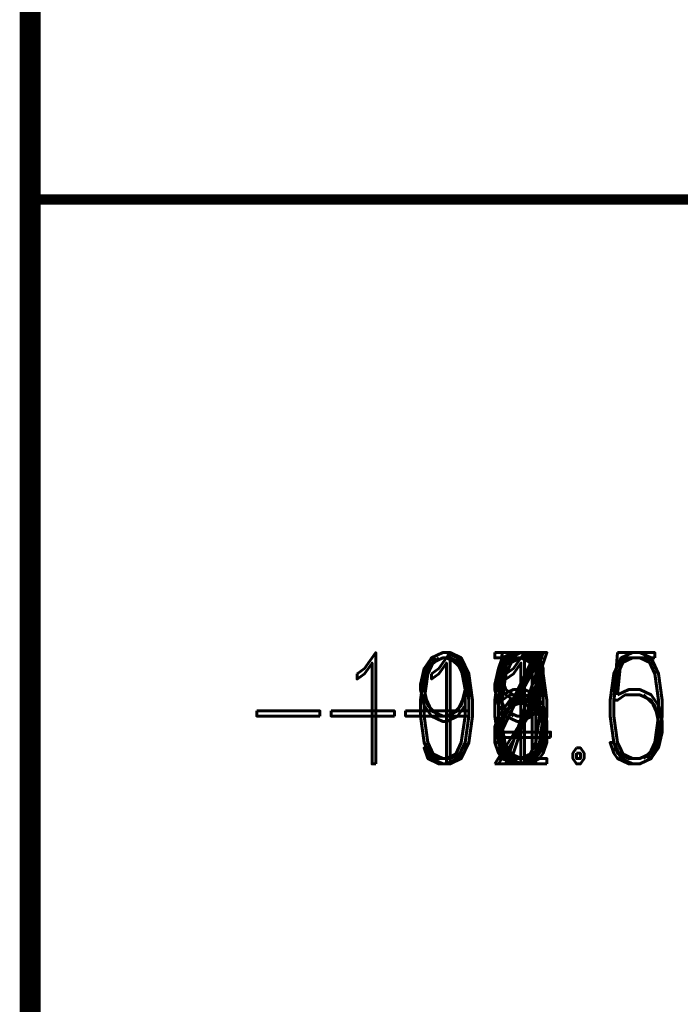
# Model space of a CAD drawing. Extents: x -2 to 113, y -136 to 16.
# Tile 200 of 256: x 0 to 6, y -34 to -24. Entities that reach past the tile are written whole.
import ezdxf
from ezdxf.enums import TextEntityAlignment as Align

# ---------------------------------------------------------------- set-up
doc = ezdxf.new("R2010")
doc.units = 0
doc.header["$MEASUREMENT"] = 0
doc.linetypes.add('SOLID', pattern=[0])
doc.layers.get('0').update_dxf_attribs({"linetype": 'SOLID'})
for name, color, linetype in [('1', 7, 'SOLID'), ('10', 7, 'SOLID'), ('11', 7, 'SOLID'), ('12', 7, 'SOLID'), ('13', 7, 'SOLID'), ('14', 7, 'SOLID'), ('15', 7, 'SOLID'), ('16', 7, 'SOLID'), ('17', 7, 'SOLID'), ('18', 7, 'SOLID'), ('19', 7, 'SOLID'), ('2', 7, 'SOLID'), ('20', 7, 'SOLID'), ('21', 7, 'SOLID'), ('22', 7, 'SOLID'), ('23', 7, 'SOLID'), ('24', 7, 'SOLID'), ('25', 7, 'SOLID'), ('26', 7, 'SOLID'), ('27', 7, 'SOLID'), ('28', 7, 'SOLID'), ('29', 7, 'SOLID'), ('3', 7, 'SOLID'), ('30', 7, 'SOLID'), ('31', 7, 'SOLID'), ('32', 7, 'SOLID'), ('33', 7, 'SOLID'), ('34', 7, 'SOLID'), ('35', 7, 'SOLID'), ('36', 7, 'SOLID'), ('37', 7, 'SOLID'), ('38', 7, 'SOLID'), ('39', 7, 'SOLID'), ('4', 7, 'SOLID'), ('40', 7, 'SOLID'), ('41', 7, 'SOLID'), ('42', 7, 'SOLID'), ('43', 7, 'SOLID'), ('44', 7, 'SOLID'), ('45', 7, 'SOLID'), ('46', 7, 'SOLID'), ('47', 7, 'SOLID'), ('48', 7, 'SOLID'), ('49', 7, 'SOLID'), ('5', 7, 'SOLID'), ('50', 7, 'SOLID'), ('51', 7, 'SOLID'), ('52', 7, 'SOLID'), ('53', 7, 'SOLID'), ('54', 7, 'SOLID'), ('55', 7, 'SOLID'), ('56', 7, 'SOLID'), ('57', 7, 'SOLID'), ('58', 7, 'SOLID'), ('59', 7, 'SOLID'), ('6', 7, 'SOLID'), ('60', 7, 'SOLID'), ('61', 7, 'SOLID'), ('62', 7, 'SOLID'), ('63', 7, 'SOLID'), ('64', 7, 'SOLID'), ('65', 7, 'SOLID'), ('66', 7, 'SOLID'), ('67', 7, 'SOLID'), ('68', 7, 'SOLID'), ('7', 7, 'SOLID'), ('8', 7, 'SOLID'), ('9', 7, 'SOLID')]:
    doc.layers.add(name, color=color, linetype=linetype)
doc.styles.add('ROMAND', font='romand', dxfattribs={"height": 1})

msp = doc.modelspace()

# ---------------------------------------------------------------- linework, layer by layer
at = {"linetype": 'Continuous'}
msp.add_line((-0.2175, -25.6385), (-0.2175, -125.6385), dxfattribs=at)
msp.add_line((-0.2175, -25.6385), (-0.2175, -125.6385), dxfattribs=at)
at = {"color": 7, "linetype": 'SOLID'}
for points, const_width in [([(-0.2175, -125.6385), (111.5472, -125.6385), (111.5472, 10.2438), (-0.2175, 10.2438), (-0.2175, -125.6385)], 0.2059), ([(-0.2175, -25.6385), (111.5472, -25.6385)], 0.1029)]:
    msp.add_lwpolyline(points, dxfattribs=dict(at, const_width=const_width))
at = {"layer": '1', "color": 7, "linetype": 'SOLID'}
for points, const_width in [([(-0.2175, -125.6385), (111.5472, -125.6385), (111.5472, 10.2438), (-0.2175, 10.2438), (-0.2175, -125.6385)], 0.2059), ([(-0.2175, -25.6385), (111.5472, -25.6385)], 0.1029)]:
    msp.add_lwpolyline(points, dxfattribs=dict(at, const_width=const_width))
at = {"layer": '10', "color": 7, "linetype": 'SOLID'}
for points, const_width in [([(-0.2175, -125.6385), (111.5472, -125.6385), (111.5472, 10.2438), (-0.2175, 10.2438), (-0.2175, -125.6385)], 0.2059), ([(-0.2175, -25.6385), (111.5472, -25.6385)], 0.1029)]:
    msp.add_lwpolyline(points, dxfattribs=dict(at, const_width=const_width))
at = {"layer": '11', "color": 7, "linetype": 'SOLID'}
for points, const_width in [([(-0.2175, -125.6385), (111.5472, -125.6385), (111.5472, 10.2438), (-0.2175, 10.2438), (-0.2175, -125.6385)], 0.2059), ([(-0.2175, -25.6385), (111.5472, -25.6385)], 0.1029)]:
    msp.add_lwpolyline(points, dxfattribs=dict(at, const_width=const_width))
at = {"layer": '12', "color": 7, "linetype": 'SOLID'}
for points, const_width in [([(-0.2175, -125.6385), (111.5472, -125.6385), (111.5472, 10.2438), (-0.2175, 10.2438), (-0.2175, -125.6385)], 0.2059), ([(-0.2175, -25.6385), (111.5472, -25.6385)], 0.1029)]:
    msp.add_lwpolyline(points, dxfattribs=dict(at, const_width=const_width))
at = {"layer": '13', "color": 7, "linetype": 'SOLID'}
for points, const_width in [([(-0.2175, -125.6385), (111.5472, -125.6385), (111.5472, 10.2438), (-0.2175, 10.2438), (-0.2175, -125.6385)], 0.2059), ([(-0.2175, -25.6385), (111.5472, -25.6385)], 0.1029)]:
    msp.add_lwpolyline(points, dxfattribs=dict(at, const_width=const_width))
at = {"layer": '14', "color": 7, "linetype": 'SOLID'}
for points, const_width in [([(-0.2175, -125.6385), (111.5472, -125.6385), (111.5472, 10.2438), (-0.2175, 10.2438), (-0.2175, -125.6385)], 0.2059), ([(-0.2175, -25.6385), (111.5472, -25.6385)], 0.1029)]:
    msp.add_lwpolyline(points, dxfattribs=dict(at, const_width=const_width))
at = {"layer": '15', "color": 7, "linetype": 'SOLID'}
for points, const_width in [([(-0.2175, -125.6385), (111.5472, -125.6385), (111.5472, 10.2438), (-0.2175, 10.2438), (-0.2175, -125.6385)], 0.2059), ([(-0.2175, -25.6385), (111.5472, -25.6385)], 0.1029)]:
    msp.add_lwpolyline(points, dxfattribs=dict(at, const_width=const_width))
at = {"layer": '16', "color": 7, "linetype": 'SOLID'}
for points, const_width in [([(-0.2175, -125.6385), (111.5472, -125.6385), (111.5472, 10.2438), (-0.2175, 10.2438), (-0.2175, -125.6385)], 0.2059), ([(-0.2175, -25.6385), (111.5472, -25.6385)], 0.1029)]:
    msp.add_lwpolyline(points, dxfattribs=dict(at, const_width=const_width))
at = {"layer": '17', "color": 7, "linetype": 'SOLID'}
for points, const_width in [([(-0.2175, -125.6385), (111.5472, -125.6385), (111.5472, 10.2438), (-0.2175, 10.2438), (-0.2175, -125.6385)], 0.2059), ([(-0.2175, -25.6385), (111.5472, -25.6385)], 0.1029)]:
    msp.add_lwpolyline(points, dxfattribs=dict(at, const_width=const_width))
at = {"layer": '18', "color": 7, "linetype": 'SOLID'}
for points, const_width in [([(-0.2175, -125.6385), (111.5472, -125.6385), (111.5472, 10.2438), (-0.2175, 10.2438), (-0.2175, -125.6385)], 0.2059), ([(-0.2175, -25.6385), (111.5472, -25.6385)], 0.1029)]:
    msp.add_lwpolyline(points, dxfattribs=dict(at, const_width=const_width))
at = {"layer": '19', "color": 7, "linetype": 'SOLID'}
for points, const_width in [([(-0.2175, -125.6385), (111.5472, -125.6385), (111.5472, 10.2438), (-0.2175, 10.2438), (-0.2175, -125.6385)], 0.2059), ([(-0.2175, -25.6385), (111.5472, -25.6385)], 0.1029)]:
    msp.add_lwpolyline(points, dxfattribs=dict(at, const_width=const_width))
at = {"layer": '2', "color": 7, "linetype": 'SOLID'}
for points, const_width in [([(-0.2175, -125.6385), (111.5472, -125.6385), (111.5472, 10.2438), (-0.2175, 10.2438), (-0.2175, -125.6385)], 0.2059), ([(-0.2175, -25.6385), (111.5472, -25.6385)], 0.1029)]:
    msp.add_lwpolyline(points, dxfattribs=dict(at, const_width=const_width))
at = {"layer": '20', "color": 7, "linetype": 'SOLID'}
for points, const_width in [([(-0.2175, -125.6385), (111.5472, -125.6385), (111.5472, 10.2438), (-0.2175, 10.2438), (-0.2175, -125.6385)], 0.2059), ([(-0.2175, -25.6385), (111.5472, -25.6385)], 0.1029)]:
    msp.add_lwpolyline(points, dxfattribs=dict(at, const_width=const_width))
at = {"layer": '21', "color": 7, "linetype": 'SOLID'}
for points, const_width in [([(-0.2175, -125.6385), (111.5472, -125.6385), (111.5472, 10.2438), (-0.2175, 10.2438), (-0.2175, -125.6385)], 0.2059), ([(-0.2175, -25.6385), (111.5472, -25.6385)], 0.1029)]:
    msp.add_lwpolyline(points, dxfattribs=dict(at, const_width=const_width))
at = {"layer": '22', "color": 7, "linetype": 'SOLID'}
for points, const_width in [([(-0.2175, -125.6385), (111.5472, -125.6385), (111.5472, 10.2438), (-0.2175, 10.2438), (-0.2175, -125.6385)], 0.2059), ([(-0.2175, -25.6385), (111.5472, -25.6385)], 0.1029)]:
    msp.add_lwpolyline(points, dxfattribs=dict(at, const_width=const_width))
at = {"layer": '23', "color": 7, "linetype": 'SOLID'}
for points, const_width in [([(-0.2175, -125.6385), (111.5472, -125.6385), (111.5472, 10.2438), (-0.2175, 10.2438), (-0.2175, -125.6385)], 0.2059), ([(-0.2175, -25.6385), (111.5472, -25.6385)], 0.1029)]:
    msp.add_lwpolyline(points, dxfattribs=dict(at, const_width=const_width))
at = {"layer": '24', "color": 7, "linetype": 'SOLID'}
for points, const_width in [([(-0.2175, -125.6385), (111.5472, -125.6385), (111.5472, 10.2438), (-0.2175, 10.2438), (-0.2175, -125.6385)], 0.2059), ([(-0.2175, -25.6385), (111.5472, -25.6385)], 0.1029)]:
    msp.add_lwpolyline(points, dxfattribs=dict(at, const_width=const_width))
at = {"layer": '25', "color": 7, "linetype": 'SOLID'}
for points, const_width in [([(-0.2175, -125.6385), (111.5472, -125.6385), (111.5472, 10.2438), (-0.2175, 10.2438), (-0.2175, -125.6385)], 0.2059), ([(-0.2175, -25.6385), (111.5472, -25.6385)], 0.1029)]:
    msp.add_lwpolyline(points, dxfattribs=dict(at, const_width=const_width))
at = {"layer": '26', "color": 7, "linetype": 'SOLID'}
for points, const_width in [([(-0.2175, -125.6385), (111.5472, -125.6385), (111.5472, 10.2438), (-0.2175, 10.2438), (-0.2175, -125.6385)], 0.2059), ([(-0.2175, -25.6385), (111.5472, -25.6385)], 0.1029)]:
    msp.add_lwpolyline(points, dxfattribs=dict(at, const_width=const_width))
at = {"layer": '27', "color": 7, "linetype": 'SOLID'}
for points, const_width in [([(-0.2175, -125.6385), (111.5472, -125.6385), (111.5472, 10.2438), (-0.2175, 10.2438), (-0.2175, -125.6385)], 0.2059), ([(-0.2175, -25.6385), (111.5472, -25.6385)], 0.1029)]:
    msp.add_lwpolyline(points, dxfattribs=dict(at, const_width=const_width))
at = {"layer": '28', "color": 7, "linetype": 'SOLID'}
for points, const_width in [([(-0.2175, -125.6385), (111.5472, -125.6385), (111.5472, 10.2438), (-0.2175, 10.2438), (-0.2175, -125.6385)], 0.2059), ([(-0.2175, -25.6385), (111.5472, -25.6385)], 0.1029)]:
    msp.add_lwpolyline(points, dxfattribs=dict(at, const_width=const_width))
at = {"layer": '29', "color": 7, "linetype": 'SOLID'}
for points, const_width in [([(-0.2175, -125.6385), (111.5472, -125.6385), (111.5472, 10.2438), (-0.2175, 10.2438), (-0.2175, -125.6385)], 0.2059), ([(-0.2175, -25.6385), (111.5472, -25.6385)], 0.1029)]:
    msp.add_lwpolyline(points, dxfattribs=dict(at, const_width=const_width))
at = {"layer": '3', "color": 7, "linetype": 'SOLID'}
for points, const_width in [([(-0.2175, -125.6385), (111.5472, -125.6385), (111.5472, 10.2438), (-0.2175, 10.2438), (-0.2175, -125.6385)], 0.2059), ([(-0.2175, -25.6385), (111.5472, -25.6385)], 0.1029)]:
    msp.add_lwpolyline(points, dxfattribs=dict(at, const_width=const_width))
at = {"layer": '30', "color": 7, "linetype": 'SOLID'}
for points, const_width in [([(-0.2175, -125.6385), (111.5472, -125.6385), (111.5472, 10.2438), (-0.2175, 10.2438), (-0.2175, -125.6385)], 0.2059), ([(-0.2175, -25.6385), (111.5472, -25.6385)], 0.1029)]:
    msp.add_lwpolyline(points, dxfattribs=dict(at, const_width=const_width))
at = {"layer": '31', "color": 7, "linetype": 'SOLID'}
for points, const_width in [([(-0.2175, -125.6385), (111.5472, -125.6385), (111.5472, 10.2438), (-0.2175, 10.2438), (-0.2175, -125.6385)], 0.2059), ([(-0.2175, -25.6385), (111.5472, -25.6385)], 0.1029)]:
    msp.add_lwpolyline(points, dxfattribs=dict(at, const_width=const_width))
at = {"layer": '32', "color": 7, "linetype": 'SOLID'}
for points, const_width in [([(-0.2175, -125.6385), (111.5472, -125.6385), (111.5472, 10.2438), (-0.2175, 10.2438), (-0.2175, -125.6385)], 0.2059), ([(-0.2175, -25.6385), (111.5472, -25.6385)], 0.1029)]:
    msp.add_lwpolyline(points, dxfattribs=dict(at, const_width=const_width))
at = {"layer": '33', "color": 7, "linetype": 'SOLID'}
for points, const_width in [([(-0.2175, -125.6385), (111.5472, -125.6385), (111.5472, 10.2438), (-0.2175, 10.2438), (-0.2175, -125.6385)], 0.2059), ([(-0.2175, -25.6385), (111.5472, -25.6385)], 0.1029)]:
    msp.add_lwpolyline(points, dxfattribs=dict(at, const_width=const_width))
at = {"layer": '34', "color": 7, "linetype": 'SOLID'}
for points, const_width in [([(-0.2175, -125.6385), (111.5472, -125.6385), (111.5472, 10.2438), (-0.2175, 10.2438), (-0.2175, -125.6385)], 0.2059), ([(-0.2175, -25.6385), (111.5472, -25.6385)], 0.1029)]:
    msp.add_lwpolyline(points, dxfattribs=dict(at, const_width=const_width))
at = {"layer": '35', "color": 7, "linetype": 'SOLID'}
for points, const_width in [([(-0.2175, -125.6385), (111.5472, -125.6385), (111.5472, 10.2438), (-0.2175, 10.2438), (-0.2175, -125.6385)], 0.2059), ([(-0.2175, -25.6385), (111.5472, -25.6385)], 0.1029)]:
    msp.add_lwpolyline(points, dxfattribs=dict(at, const_width=const_width))
at = {"layer": '36', "color": 7, "linetype": 'SOLID'}
for points, const_width in [([(-0.2175, -125.6385), (111.5472, -125.6385), (111.5472, 10.2438), (-0.2175, 10.2438), (-0.2175, -125.6385)], 0.2059), ([(-0.2175, -25.6385), (111.5472, -25.6385)], 0.1029)]:
    msp.add_lwpolyline(points, dxfattribs=dict(at, const_width=const_width))
at = {"layer": '37', "color": 7, "linetype": 'SOLID'}
for points, const_width in [([(-0.2175, -125.6385), (111.5472, -125.6385), (111.5472, 10.2438), (-0.2175, 10.2438), (-0.2175, -125.6385)], 0.2059), ([(-0.2175, -25.6385), (111.5472, -25.6385)], 0.1029)]:
    msp.add_lwpolyline(points, dxfattribs=dict(at, const_width=const_width))
at = {"layer": '38', "color": 7, "linetype": 'SOLID'}
for points, const_width in [([(-0.2175, -125.6385), (111.5472, -125.6385), (111.5472, 10.2438), (-0.2175, 10.2438), (-0.2175, -125.6385)], 0.2059), ([(-0.2175, -25.6385), (111.5472, -25.6385)], 0.1029)]:
    msp.add_lwpolyline(points, dxfattribs=dict(at, const_width=const_width))
at = {"layer": '39', "color": 7, "linetype": 'SOLID'}
for points, const_width in [([(-0.2175, -125.6385), (111.5472, -125.6385), (111.5472, 10.2438), (-0.2175, 10.2438), (-0.2175, -125.6385)], 0.2059), ([(-0.2175, -25.6385), (111.5472, -25.6385)], 0.1029)]:
    msp.add_lwpolyline(points, dxfattribs=dict(at, const_width=const_width))
at = {"layer": '4', "color": 7, "linetype": 'SOLID'}
for points, const_width in [([(-0.2175, -125.6385), (111.5472, -125.6385), (111.5472, 10.2438), (-0.2175, 10.2438), (-0.2175, -125.6385)], 0.2059), ([(-0.2175, -25.6385), (111.5472, -25.6385)], 0.1029)]:
    msp.add_lwpolyline(points, dxfattribs=dict(at, const_width=const_width))
at = {"layer": '40', "color": 7, "linetype": 'SOLID'}
for points, const_width in [([(-0.2175, -125.6385), (111.5472, -125.6385), (111.5472, 10.2438), (-0.2175, 10.2438), (-0.2175, -125.6385)], 0.2059), ([(-0.2175, -25.6385), (111.5472, -25.6385)], 0.1029)]:
    msp.add_lwpolyline(points, dxfattribs=dict(at, const_width=const_width))
at = {"layer": '41', "color": 7, "linetype": 'SOLID'}
for points, const_width in [([(-0.2175, -125.6385), (111.5472, -125.6385), (111.5472, 10.2438), (-0.2175, 10.2438), (-0.2175, -125.6385)], 0.2059), ([(-0.2175, -25.6385), (111.5472, -25.6385)], 0.1029)]:
    msp.add_lwpolyline(points, dxfattribs=dict(at, const_width=const_width))
at = {"layer": '42', "color": 7, "linetype": 'SOLID'}
for points, const_width in [([(-0.2175, -125.6385), (111.5472, -125.6385), (111.5472, 10.2438), (-0.2175, 10.2438), (-0.2175, -125.6385)], 0.2059), ([(-0.2175, -25.6385), (111.5472, -25.6385)], 0.1029)]:
    msp.add_lwpolyline(points, dxfattribs=dict(at, const_width=const_width))
at = {"layer": '43', "color": 7, "linetype": 'SOLID'}
for points, const_width in [([(-0.2175, -125.6385), (111.5472, -125.6385), (111.5472, 10.2438), (-0.2175, 10.2438), (-0.2175, -125.6385)], 0.2059), ([(-0.2175, -25.6385), (111.5472, -25.6385)], 0.1029)]:
    msp.add_lwpolyline(points, dxfattribs=dict(at, const_width=const_width))
at = {"layer": '44', "color": 7, "linetype": 'SOLID'}
for points, const_width in [([(-0.2175, -125.6385), (111.5472, -125.6385), (111.5472, 10.2438), (-0.2175, 10.2438), (-0.2175, -125.6385)], 0.2059), ([(-0.2175, -25.6385), (111.5472, -25.6385)], 0.1029)]:
    msp.add_lwpolyline(points, dxfattribs=dict(at, const_width=const_width))
at = {"layer": '45', "color": 7, "linetype": 'SOLID'}
for points, const_width in [([(-0.2175, -125.6385), (111.5472, -125.6385), (111.5472, 10.2438), (-0.2175, 10.2438), (-0.2175, -125.6385)], 0.2059), ([(-0.2175, -25.6385), (111.5472, -25.6385)], 0.1029)]:
    msp.add_lwpolyline(points, dxfattribs=dict(at, const_width=const_width))
at = {"layer": '46', "color": 7, "linetype": 'SOLID'}
for points, const_width in [([(-0.2175, -125.6385), (111.5472, -125.6385), (111.5472, 10.2438), (-0.2175, 10.2438), (-0.2175, -125.6385)], 0.2059), ([(-0.2175, -25.6385), (111.5472, -25.6385)], 0.1029)]:
    msp.add_lwpolyline(points, dxfattribs=dict(at, const_width=const_width))
at = {"layer": '47', "color": 7, "linetype": 'SOLID'}
for points, const_width in [([(-0.2175, -125.6385), (111.5472, -125.6385), (111.5472, 10.2438), (-0.2175, 10.2438), (-0.2175, -125.6385)], 0.2059), ([(-0.2175, -25.6385), (111.5472, -25.6385)], 0.1029)]:
    msp.add_lwpolyline(points, dxfattribs=dict(at, const_width=const_width))
at = {"layer": '48', "color": 7, "linetype": 'SOLID'}
for points, const_width in [([(-0.2175, -125.6385), (111.5472, -125.6385), (111.5472, 10.2438), (-0.2175, 10.2438), (-0.2175, -125.6385)], 0.2059), ([(-0.2175, -25.6385), (111.5472, -25.6385)], 0.1029)]:
    msp.add_lwpolyline(points, dxfattribs=dict(at, const_width=const_width))
at = {"layer": '49', "color": 7, "linetype": 'SOLID'}
for points, const_width in [([(-0.2175, -125.6385), (111.5472, -125.6385), (111.5472, 10.2438), (-0.2175, 10.2438), (-0.2175, -125.6385)], 0.2059), ([(-0.2175, -25.6385), (111.5472, -25.6385)], 0.1029)]:
    msp.add_lwpolyline(points, dxfattribs=dict(at, const_width=const_width))
at = {"layer": '5', "color": 7, "linetype": 'SOLID'}
for points, const_width in [([(-0.2175, -125.6385), (111.5472, -125.6385), (111.5472, 10.2438), (-0.2175, 10.2438), (-0.2175, -125.6385)], 0.2059), ([(-0.2175, -25.6385), (111.5472, -25.6385)], 0.1029)]:
    msp.add_lwpolyline(points, dxfattribs=dict(at, const_width=const_width))
at = {"layer": '50', "color": 7, "linetype": 'SOLID'}
for points, const_width in [([(-0.2175, -125.6385), (111.5472, -125.6385), (111.5472, 10.2438), (-0.2175, 10.2438), (-0.2175, -125.6385)], 0.2059), ([(-0.2175, -25.6385), (111.5472, -25.6385)], 0.1029)]:
    msp.add_lwpolyline(points, dxfattribs=dict(at, const_width=const_width))
at = {"layer": '51', "color": 7, "linetype": 'SOLID'}
for points, const_width in [([(-0.2175, -125.6385), (111.5472, -125.6385), (111.5472, 10.2438), (-0.2175, 10.2438), (-0.2175, -125.6385)], 0.2059), ([(-0.2175, -25.6385), (111.5472, -25.6385)], 0.1029)]:
    msp.add_lwpolyline(points, dxfattribs=dict(at, const_width=const_width))
at = {"layer": '52', "color": 7, "linetype": 'SOLID'}
for points, const_width in [([(-0.2175, -125.6385), (111.5472, -125.6385), (111.5472, 10.2438), (-0.2175, 10.2438), (-0.2175, -125.6385)], 0.2059), ([(-0.2175, -25.6385), (111.5472, -25.6385)], 0.1029)]:
    msp.add_lwpolyline(points, dxfattribs=dict(at, const_width=const_width))
at = {"layer": '53', "color": 7, "linetype": 'SOLID'}
for points, const_width in [([(-0.2175, -125.6385), (111.5472, -125.6385), (111.5472, 10.2438), (-0.2175, 10.2438), (-0.2175, -125.6385)], 0.2059), ([(-0.2175, -25.6385), (111.5472, -25.6385)], 0.1029)]:
    msp.add_lwpolyline(points, dxfattribs=dict(at, const_width=const_width))
at = {"layer": '54', "color": 7, "linetype": 'SOLID'}
for points, const_width in [([(-0.2175, -125.6385), (111.5472, -125.6385), (111.5472, 10.2438), (-0.2175, 10.2438), (-0.2175, -125.6385)], 0.2059), ([(-0.2175, -25.6385), (111.5472, -25.6385)], 0.1029)]:
    msp.add_lwpolyline(points, dxfattribs=dict(at, const_width=const_width))
at = {"layer": '55', "color": 7, "linetype": 'SOLID'}
for points, const_width in [([(-0.2175, -125.6385), (111.5472, -125.6385), (111.5472, 10.2438), (-0.2175, 10.2438), (-0.2175, -125.6385)], 0.2059), ([(-0.2175, -25.6385), (111.5472, -25.6385)], 0.1029)]:
    msp.add_lwpolyline(points, dxfattribs=dict(at, const_width=const_width))
at = {"layer": '56', "color": 7, "linetype": 'SOLID'}
for points, const_width in [([(-0.2175, -125.6385), (111.5472, -125.6385), (111.5472, 10.2438), (-0.2175, 10.2438), (-0.2175, -125.6385)], 0.2059), ([(-0.2175, -25.6385), (111.5472, -25.6385)], 0.1029)]:
    msp.add_lwpolyline(points, dxfattribs=dict(at, const_width=const_width))
at = {"layer": '57', "color": 7, "linetype": 'SOLID'}
for points, const_width in [([(-0.2175, -125.6385), (111.5472, -125.6385), (111.5472, 10.2438), (-0.2175, 10.2438), (-0.2175, -125.6385)], 0.2059), ([(-0.2175, -25.6385), (111.5472, -25.6385)], 0.1029)]:
    msp.add_lwpolyline(points, dxfattribs=dict(at, const_width=const_width))
at = {"layer": '58', "color": 7, "linetype": 'SOLID'}
for points, const_width in [([(-0.2175, -125.6385), (111.5472, -125.6385), (111.5472, 10.2438), (-0.2175, 10.2438), (-0.2175, -125.6385)], 0.2059), ([(-0.2175, -25.6385), (111.5472, -25.6385)], 0.1029)]:
    msp.add_lwpolyline(points, dxfattribs=dict(at, const_width=const_width))
at = {"layer": '59', "color": 7, "linetype": 'SOLID'}
for points, const_width in [([(-0.2175, -125.6385), (111.5472, -125.6385), (111.5472, 10.2438), (-0.2175, 10.2438), (-0.2175, -125.6385)], 0.2059), ([(-0.2175, -25.6385), (111.5472, -25.6385)], 0.1029)]:
    msp.add_lwpolyline(points, dxfattribs=dict(at, const_width=const_width))
at = {"layer": '6', "color": 7, "linetype": 'SOLID'}
for points, const_width in [([(-0.2175, -125.6385), (111.5472, -125.6385), (111.5472, 10.2438), (-0.2175, 10.2438), (-0.2175, -125.6385)], 0.2059), ([(-0.2175, -25.6385), (111.5472, -25.6385)], 0.1029)]:
    msp.add_lwpolyline(points, dxfattribs=dict(at, const_width=const_width))
at = {"layer": '60', "color": 7, "linetype": 'SOLID'}
for points, const_width in [([(-0.2175, -125.6385), (111.5472, -125.6385), (111.5472, 10.2438), (-0.2175, 10.2438), (-0.2175, -125.6385)], 0.2059), ([(-0.2175, -25.6385), (111.5472, -25.6385)], 0.1029)]:
    msp.add_lwpolyline(points, dxfattribs=dict(at, const_width=const_width))
at = {"layer": '61', "color": 7, "linetype": 'SOLID'}
for points, const_width in [([(-0.2175, -125.6385), (111.5472, -125.6385), (111.5472, 10.2438), (-0.2175, 10.2438), (-0.2175, -125.6385)], 0.2059), ([(-0.2175, -25.6385), (111.5472, -25.6385)], 0.1029)]:
    msp.add_lwpolyline(points, dxfattribs=dict(at, const_width=const_width))
at = {"layer": '62', "color": 7, "linetype": 'SOLID'}
for points, const_width in [([(-0.2175, -125.6385), (111.5472, -125.6385), (111.5472, 10.2438), (-0.2175, 10.2438), (-0.2175, -125.6385)], 0.2059), ([(-0.2175, -25.6385), (111.5472, -25.6385)], 0.1029)]:
    msp.add_lwpolyline(points, dxfattribs=dict(at, const_width=const_width))
at = {"layer": '63', "color": 7, "linetype": 'SOLID'}
for points, const_width in [([(-0.2175, -125.6385), (111.5472, -125.6385), (111.5472, 10.2438), (-0.2175, 10.2438), (-0.2175, -125.6385)], 0.2059), ([(-0.2175, -25.6385), (111.5472, -25.6385)], 0.1029)]:
    msp.add_lwpolyline(points, dxfattribs=dict(at, const_width=const_width))
at = {"layer": '64', "color": 7, "linetype": 'SOLID'}
for points, const_width in [([(-0.2175, -125.6385), (111.5472, -125.6385), (111.5472, 10.2438), (-0.2175, 10.2438), (-0.2175, -125.6385)], 0.2059), ([(-0.2175, -25.6385), (111.5472, -25.6385)], 0.1029)]:
    msp.add_lwpolyline(points, dxfattribs=dict(at, const_width=const_width))
at = {"layer": '65', "color": 7, "linetype": 'SOLID'}
for points, const_width in [([(-0.2175, -125.6385), (111.5472, -125.6385), (111.5472, 10.2438), (-0.2175, 10.2438), (-0.2175, -125.6385)], 0.2059), ([(-0.2175, -25.6385), (111.5472, -25.6385)], 0.1029)]:
    msp.add_lwpolyline(points, dxfattribs=dict(at, const_width=const_width))
at = {"layer": '66', "color": 7, "linetype": 'SOLID'}
for points, const_width in [([(-0.2175, -125.6385), (111.5472, -125.6385), (111.5472, 10.2438), (-0.2175, 10.2438), (-0.2175, -125.6385)], 0.2059), ([(-0.2175, -25.6385), (111.5472, -25.6385)], 0.1029)]:
    msp.add_lwpolyline(points, dxfattribs=dict(at, const_width=const_width))
at = {"layer": '67', "color": 7, "linetype": 'SOLID'}
for points, const_width in [([(-0.2175, -125.6385), (111.5472, -125.6385), (111.5472, 10.2438), (-0.2175, 10.2438), (-0.2175, -125.6385)], 0.2059), ([(-0.2175, -25.6385), (111.5472, -25.6385)], 0.1029)]:
    msp.add_lwpolyline(points, dxfattribs=dict(at, const_width=const_width))
at = {"layer": '68', "color": 7, "linetype": 'SOLID'}
for points, const_width in [([(-0.2175, -125.6385), (111.5472, -125.6385), (111.5472, 10.2438), (-0.2175, 10.2438), (-0.2175, -125.6385)], 0.2059), ([(-0.2175, -25.6385), (111.5472, -25.6385)], 0.1029)]:
    msp.add_lwpolyline(points, dxfattribs=dict(at, const_width=const_width))
at = {"layer": '7', "color": 7, "linetype": 'SOLID'}
for points, const_width in [([(-0.2175, -125.6385), (111.5472, -125.6385), (111.5472, 10.2438), (-0.2175, 10.2438), (-0.2175, -125.6385)], 0.2059), ([(-0.2175, -25.6385), (111.5472, -25.6385)], 0.1029)]:
    msp.add_lwpolyline(points, dxfattribs=dict(at, const_width=const_width))
at = {"layer": '8', "color": 7, "linetype": 'SOLID'}
for points, const_width in [([(-0.2175, -125.6385), (111.5472, -125.6385), (111.5472, 10.2438), (-0.2175, 10.2438), (-0.2175, -125.6385)], 0.2059), ([(-0.2175, -25.6385), (111.5472, -25.6385)], 0.1029)]:
    msp.add_lwpolyline(points, dxfattribs=dict(at, const_width=const_width))
at = {"layer": '9', "color": 7, "linetype": 'SOLID'}
for points, const_width in [([(-0.2175, -125.6385), (111.5472, -125.6385), (111.5472, 10.2438), (-0.2175, 10.2438), (-0.2175, -125.6385)], 0.2059), ([(-0.2175, -25.6385), (111.5472, -25.6385)], 0.1029)]:
    msp.add_lwpolyline(points, dxfattribs=dict(at, const_width=const_width))

# ---------------------------------------------------------------- texts
at = {"color": 7, "style": 'ROMAND', "width": 0.78}
msp.add_text('1.5', height=1.09412, dxfattribs=at).set_placement((6.106, -30.6385), align=Align.MIDDLE_RIGHT)
at = {"layer": '1', "color": 7, "style": 'ROMAND', "width": 0.78}
msp.add_text('1.5', height=1.09412, dxfattribs=at).set_placement((6.106, -30.6385), align=Align.MIDDLE_RIGHT)
at = {"layer": '10', "color": 7, "style": 'ROMAND', "width": 0.78}
msp.add_text('5.5', height=1.09412, dxfattribs=at).set_placement((6.106, -30.6385), align=Align.MIDDLE_RIGHT)
at = {"layer": '11', "color": 7, "style": 'ROMAND', "width": 0.78}
msp.add_text('-94.5', height=1.09412, dxfattribs=at).set_placement((6.106, -30.6385), align=Align.MIDDLE_RIGHT)
at = {"layer": '12', "color": 7, "style": 'ROMAND', "width": 0.78}
msp.add_text('7.5', height=1.09412, dxfattribs=at).set_placement((6.106, -30.6385), align=Align.MIDDLE_RIGHT)
at = {"layer": '13', "color": 7, "style": 'ROMAND', "width": 0.78}
msp.add_text('-92.5', height=1.09412, dxfattribs=at).set_placement((6.106, -30.6385), align=Align.MIDDLE_RIGHT)
at = {"layer": '14', "color": 7, "style": 'ROMAND', "width": 0.78}
msp.add_text('7.5', height=1.09412, dxfattribs=at).set_placement((6.106, -30.6385), align=Align.MIDDLE_RIGHT)
at = {"layer": '15', "color": 7, "style": 'ROMAND', "width": 0.78}
msp.add_text('-92.5', height=1.09412, dxfattribs=at).set_placement((6.106, -30.6385), align=Align.MIDDLE_RIGHT)
at = {"layer": '16', "color": 7, "style": 'ROMAND', "width": 0.78}
msp.add_text('7.0', height=1.09412, dxfattribs=at).set_placement((6.106, -30.6385), align=Align.MIDDLE_RIGHT)
at = {"layer": '17', "color": 7, "style": 'ROMAND', "width": 0.78}
msp.add_text('-93.0', height=1.09412, dxfattribs=at).set_placement((6.106, -30.6385), align=Align.MIDDLE_RIGHT)
at = {"layer": '18', "color": 7, "style": 'ROMAND', "width": 0.78}
msp.add_text('7.0', height=1.09412, dxfattribs=at).set_placement((6.106, -30.6385), align=Align.MIDDLE_RIGHT)
at = {"layer": '19', "color": 7, "style": 'ROMAND', "width": 0.78}
msp.add_text('-93.0', height=1.09412, dxfattribs=at).set_placement((6.106, -30.6385), align=Align.MIDDLE_RIGHT)
at = {"layer": '2', "color": 7, "style": 'ROMAND', "width": 0.78}
msp.add_text('1.0', height=1.09412, dxfattribs=at).set_placement((6.106, -30.6385), align=Align.MIDDLE_RIGHT)
at = {"layer": '20', "color": 7, "style": 'ROMAND', "width": 0.78}
msp.add_text('2.0', height=1.09412, dxfattribs=at).set_placement((6.106, -30.6385), align=Align.MIDDLE_RIGHT)
at = {"layer": '21', "color": 7, "style": 'ROMAND', "width": 0.78}
msp.add_text('-98.0', height=1.09412, dxfattribs=at).set_placement((6.106, -30.6385), align=Align.MIDDLE_RIGHT)
at = {"layer": '22', "color": 7, "style": 'ROMAND', "width": 0.78}
msp.add_text('-9.5', height=1.09412, dxfattribs=at).set_placement((6.106, -30.6385), align=Align.MIDDLE_RIGHT)
at = {"layer": '23', "color": 7, "style": 'ROMAND', "width": 0.78}
msp.add_text('-109.5', height=1.09412, dxfattribs=at).set_placement((6.106, -30.6385), align=Align.MIDDLE_RIGHT)
at = {"layer": '24', "color": 7, "style": 'ROMAND', "width": 0.78}
msp.add_text('-2.0', height=1.09412, dxfattribs=at).set_placement((6.106, -30.6385), align=Align.MIDDLE_RIGHT)
at = {"layer": '25', "color": 7, "style": 'ROMAND', "width": 0.78}
msp.add_text('-102.0', height=1.09412, dxfattribs=at).set_placement((6.106, -30.6385), align=Align.MIDDLE_RIGHT)
at = {"layer": '26', "color": 7, "style": 'ROMAND', "width": 0.78}
msp.add_text('-1.0', height=1.09412, dxfattribs=at).set_placement((6.106, -30.6385), align=Align.MIDDLE_RIGHT)
at = {"layer": '27', "color": 7, "style": 'ROMAND', "width": 0.78}
msp.add_text('-9.5', height=1.09412, dxfattribs=at).set_placement((6.106, -30.6385), align=Align.MIDDLE_RIGHT)
at = {"layer": '28', "color": 7, "style": 'ROMAND', "width": 0.78}
msp.add_text('-109.5', height=1.09412, dxfattribs=at).set_placement((6.106, -30.6385), align=Align.MIDDLE_RIGHT)
at = {"layer": '29', "color": 7, "style": 'ROMAND', "width": 0.78}
msp.add_text('-2.5', height=1.09412, dxfattribs=at).set_placement((6.106, -30.6385), align=Align.MIDDLE_RIGHT)
at = {"layer": '3', "color": 7, "style": 'ROMAND', "width": 0.78}
msp.add_text('-99.0', height=1.09412, dxfattribs=at).set_placement((6.106, -30.6385), align=Align.MIDDLE_RIGHT)
at = {"layer": '39', "color": 7, "style": 'ROMAND', "width": 0.78}
msp.add_text('4.0', height=1.09412, dxfattribs=at).set_placement((6.106, -30.6385), align=Align.MIDDLE_RIGHT)
at = {"layer": '4', "color": 7, "style": 'ROMAND', "width": 0.78}
msp.add_text('7.5', height=1.09412, dxfattribs=at).set_placement((6.106, -30.6385), align=Align.MIDDLE_RIGHT)
at = {"layer": '40', "color": 7, "style": 'ROMAND', "width": 0.78}
msp.add_text('-96.0', height=1.09412, dxfattribs=at).set_placement((6.106, -30.6385), align=Align.MIDDLE_RIGHT)
at = {"layer": '41', "color": 7, "style": 'ROMAND', "width": 0.78}
msp.add_text('-9.5', height=1.09412, dxfattribs=at).set_placement((6.106, -30.6385), align=Align.MIDDLE_RIGHT)
at = {"layer": '42', "color": 7, "style": 'ROMAND', "width": 0.78}
msp.add_text('-109.5', height=1.09412, dxfattribs=at).set_placement((6.106, -30.6385), align=Align.MIDDLE_RIGHT)
at = {"layer": '43', "color": 7, "style": 'ROMAND', "width": 0.78}
msp.add_text('6.0', height=1.09412, dxfattribs=at).set_placement((6.106, -30.6385), align=Align.MIDDLE_RIGHT)
at = {"layer": '44', "color": 7, "style": 'ROMAND', "width": 0.78}
msp.add_text('-94.0', height=1.09412, dxfattribs=at).set_placement((6.106, -30.6385), align=Align.MIDDLE_RIGHT)
at = {"layer": '45', "color": 7, "style": 'ROMAND', "width": 0.78}
msp.add_text('6.5', height=1.09412, dxfattribs=at).set_placement((6.106, -30.6385), align=Align.MIDDLE_RIGHT)
at = {"layer": '46', "color": 7, "style": 'ROMAND', "width": 0.78}
msp.add_text('4.5', height=1.09412, dxfattribs=at).set_placement((6.106, -30.6385), align=Align.MIDDLE_RIGHT)
at = {"layer": '47', "color": 7, "style": 'ROMAND', "width": 0.78}
msp.add_text('11.0', height=1.09412, dxfattribs=at).set_placement((6.106, -30.6385), align=Align.MIDDLE_RIGHT)
at = {"layer": '48', "color": 7, "style": 'ROMAND', "width": 0.78}
msp.add_text('8.0', height=1.09412, dxfattribs=at).set_placement((6.106, -30.6385), align=Align.MIDDLE_RIGHT)
at = {"layer": '49', "color": 7, "style": 'ROMAND', "width": 0.78}
msp.add_text('7.0', height=1.09412, dxfattribs=at).set_placement((6.106, -30.6385), align=Align.MIDDLE_RIGHT)
at = {"layer": '5', "color": 7, "style": 'ROMAND', "width": 0.78}
msp.add_text('-92.5', height=1.09412, dxfattribs=at).set_placement((6.106, -30.6385), align=Align.MIDDLE_RIGHT)
at = {"layer": '50', "color": 7, "style": 'ROMAND', "width": 0.78}
msp.add_text('5.0', height=1.09412, dxfattribs=at).set_placement((6.106, -30.6385), align=Align.MIDDLE_RIGHT)
at = {"layer": '51', "color": 7, "style": 'ROMAND', "width": 0.78}
msp.add_text('-95.0', height=1.09412, dxfattribs=at).set_placement((6.106, -30.6385), align=Align.MIDDLE_RIGHT)
at = {"layer": '52', "color": 7, "style": 'ROMAND', "width": 0.78}
msp.add_text('9.5', height=1.09412, dxfattribs=at).set_placement((6.106, -30.6385), align=Align.MIDDLE_RIGHT)
at = {"layer": '53', "color": 7, "style": 'ROMAND', "width": 0.78}
msp.add_text('-90.5', height=1.09412, dxfattribs=at).set_placement((6.106, -30.6385), align=Align.MIDDLE_RIGHT)
at = {"layer": '54', "color": 7, "style": 'ROMAND', "width": 0.78}
msp.add_text('5.0', height=1.09412, dxfattribs=at).set_placement((6.106, -30.6385), align=Align.MIDDLE_RIGHT)
at = {"layer": '55', "color": 7, "style": 'ROMAND', "width": 0.78}
msp.add_text('-95.0', height=1.09412, dxfattribs=at).set_placement((6.106, -30.6385), align=Align.MIDDLE_RIGHT)
at = {"layer": '56', "color": 7, "style": 'ROMAND', "width": 0.78}
msp.add_text('3.5', height=1.09412, dxfattribs=at).set_placement((6.106, -30.6385), align=Align.MIDDLE_RIGHT)
at = {"layer": '57', "color": 7, "style": 'ROMAND', "width": 0.78}
msp.add_text('-2.5', height=1.09412, dxfattribs=at).set_placement((6.106, -30.6385), align=Align.MIDDLE_RIGHT)
at = {"layer": '58', "color": 7, "style": 'ROMAND', "width": 0.78}
msp.add_text('-102.5', height=1.09412, dxfattribs=at).set_placement((6.106, -30.6385), align=Align.MIDDLE_RIGHT)
at = {"layer": '59', "color": 7, "style": 'ROMAND', "width": 0.78}
msp.add_text('2.0', height=1.09412, dxfattribs=at).set_placement((6.106, -30.6385), align=Align.MIDDLE_RIGHT)
at = {"layer": '6', "color": 7, "style": 'ROMAND', "width": 0.78}
msp.add_text('6.0', height=1.09412, dxfattribs=at).set_placement((6.106, -30.6385), align=Align.MIDDLE_RIGHT)
at = {"layer": '60', "color": 7, "style": 'ROMAND', "width": 0.78}
msp.add_text('-98.0', height=1.09412, dxfattribs=at).set_placement((6.106, -30.6385), align=Align.MIDDLE_RIGHT)
at = {"layer": '61', "color": 7, "style": 'ROMAND', "width": 0.78}
msp.add_text('-0.5', height=1.09412, dxfattribs=at).set_placement((6.106, -30.6385), align=Align.MIDDLE_RIGHT)
at = {"layer": '62', "color": 7, "style": 'ROMAND', "width": 0.78}
msp.add_text('-100.5', height=1.09412, dxfattribs=at).set_placement((6.106, -30.6385), align=Align.MIDDLE_RIGHT)
at = {"layer": '63', "color": 7, "style": 'ROMAND', "width": 0.78}
msp.add_text('0.0', height=1.09412, dxfattribs=at).set_placement((6.106, -30.6385), align=Align.MIDDLE_RIGHT)
at = {"layer": '64', "color": 7, "style": 'ROMAND', "width": 0.78}
msp.add_text('-100.0', height=1.09412, dxfattribs=at).set_placement((6.106, -30.6385), align=Align.MIDDLE_RIGHT)
at = {"layer": '65', "color": 7, "style": 'ROMAND', "width": 0.78}
msp.add_text('10.0', height=1.09412, dxfattribs=at).set_placement((6.106, -30.6385), align=Align.MIDDLE_RIGHT)
at = {"layer": '66', "color": 7, "style": 'ROMAND', "width": 0.78}
msp.add_text('-90.0', height=1.09412, dxfattribs=at).set_placement((6.106, -30.6385), align=Align.MIDDLE_RIGHT)
at = {"layer": '67', "color": 7, "style": 'ROMAND', "width": 0.78}
msp.add_text('9.5', height=1.09412, dxfattribs=at).set_placement((6.106, -30.6385), align=Align.MIDDLE_RIGHT)
at = {"layer": '68', "color": 7, "style": 'ROMAND', "width": 0.78}
msp.add_text('-90.5', height=1.09412, dxfattribs=at).set_placement((6.106, -30.6385), align=Align.MIDDLE_RIGHT)
at = {"layer": '7', "color": 7, "style": 'ROMAND', "width": 0.78}
msp.add_text('-94.0', height=1.09412, dxfattribs=at).set_placement((6.106, -30.6385), align=Align.MIDDLE_RIGHT)
at = {"layer": '8', "color": 7, "style": 'ROMAND', "width": 0.78}
msp.add_text('4.0', height=1.09412, dxfattribs=at).set_placement((6.106, -30.6385), align=Align.MIDDLE_RIGHT)
at = {"layer": '9', "color": 7, "style": 'ROMAND', "width": 0.78}
msp.add_text('-96.0', height=1.09412, dxfattribs=at).set_placement((6.106, -30.6385), align=Align.MIDDLE_RIGHT)

doc.saveas('drawing.dxf')
